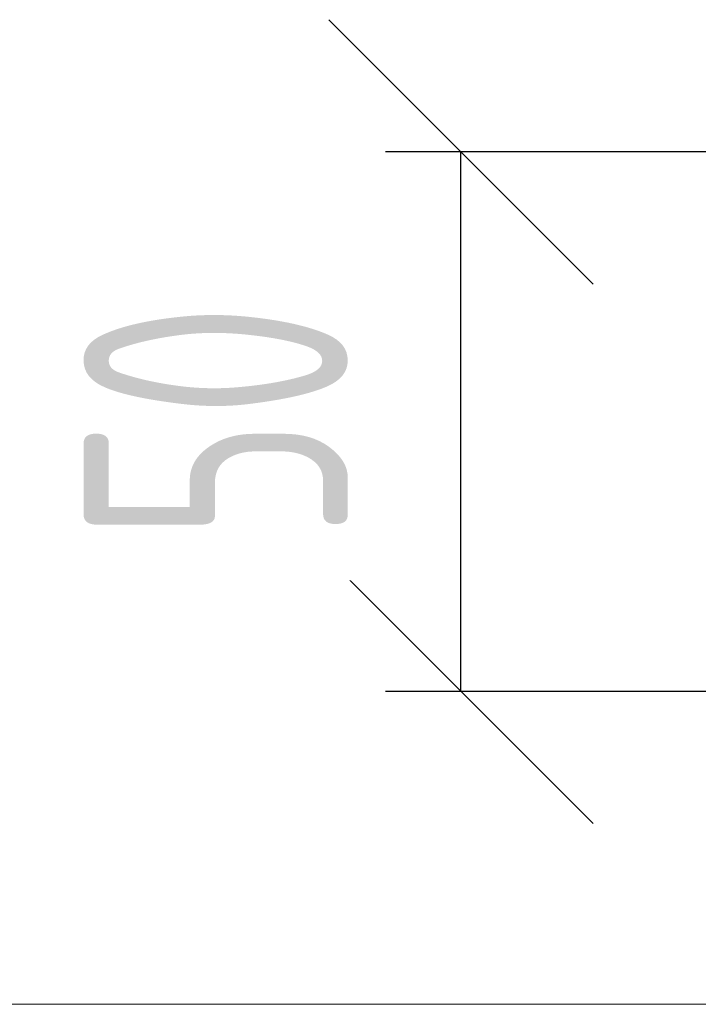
# Model space of a CAD drawing. Header units: millimetres. Extents: x -46 to 5160, y -5105 to -1541.
# Tile 47 of 104: x 3553 to 3616, y -4376 to -4285. Entities that reach past the tile are written whole.
import ezdxf

# ---------------------------------------------------------------- set-up
doc = ezdxf.new("R2010")
doc.units = ezdxf.units.MM
doc.header["$LTSCALE"] = 0.3175
doc.layers.add('1轮廓实线层', color=7, linetype='Continuous', lineweight=18)
doc.layers.add('7标注层', color=4, linetype='Continuous', lineweight=13)
doc.styles.add('PC_TEXTSTYLE', font='ISOCP.SHX', dxfattribs={"width": 0.707, "bigfont": 'GBCBIG.SHX'})
doc.dimstyles.new('GB_LINEAR', dxfattribs={"dimtxt": 3.5, "dimasz": 3.5, "dimexe": 1, "dimexo": 0, "dimgap": 1.5, "dimtad": 1, "dimdsep": 46, "dimtxsty": 'PC_TEXTSTYLE', "dimcen": 0, "dimclrd": 256, "dimclrt": 3, "dimadec": 0, "dimazin": 2, "dimtp": 0.1, "dimtm": 0.1, "dimtfac": 0.71, "dimtdec": 3, "dimtmove": 0, "dimatfit": 3, "dimfxl": 1, "dimtfill": 1, "dimarcsym": 0})

# ---------------------------------------------------------------- blocks, each defined once
blk = doc.blocks.new('_Oblique')
at = {"color": 0, "lineweight": -2}
blk.add_line((-0.5, -0.5), (0.5, 0.5), dxfattribs=at)
blk = doc.blocks.new('*D59')
at = {"layer": '7标注层', "color": 0, "lineweight": -2, "transparency": 16777216}
for p, q in [((3649.509, -4297.07), (3586.509, -4297.07)), ((3649.509, -4347.07), (3586.509, -4347.07))]:
    blk.add_line(p, q, dxfattribs=at)
at = {"layer": '7标注层', "lineweight": -2, "transparency": 16777216}
blk.add_line((3593.509, -4347.07), (3593.509, -4297.07), dxfattribs=at)
at = {"layer": 'Defpoints', "color": 0, "transparency": 16777216}
for p in [(3593.509, -4297.07), (3649.509, -4297.07), (3649.509, -4347.07)]:
    blk.add_point(p, dxfattribs=at)
at = {"layer": '7标注层', "lineweight": -2, "transparency": 16777216, "xscale": 24.5, "yscale": 24.5, "zscale": 24.5}
for p, rotation in [((3593.509, -4297.07), 90), ((3593.509, -4347.07), 270)]:
    blk.add_blockref('_Oblique', p, dxfattribs=dict(at, rotation=rotation))
at = {"layer": '7标注层', "color": 3, "transparency": 16777216, "insert": (3570.759, -4322.07), "char_height": 24.5, "attachment_point": 5, "rotation": 90, "style": 'PC_TEXTSTYLE', "bg_fill": 3, "box_fill_scale": 1.1, "bg_fill_color": 257, "bg_fill_transparency": 0}
blk.add_mtext('50', dxfattribs=at)

msp = doc.modelspace()

# ---------------------------------------------------------------- linework, layer by layer
at = {"layer": '1轮廓实线层'}
msp.add_line((3653.03147, -4376.0698), (3532.83437, -4376.0698), dxfattribs=at)

# ---------------------------------------------------------------- dimensions: what is measured, and where the dimension line sits
at = {"layer": '7标注层'}
dim = msp.add_linear_dim(base=(3593.50922, -4297.0698), p1=(3649.50922, -4347.0698), p2=(3649.50922, -4297.0698), angle=90, dimstyle='GB_LINEAR', override={"dimscale": 7, "dimgap": 1.5, "dimtad": 1, "dimjust": 0, "dimdec": 2, "dimlfac": 1, "dimpost": '<>', "dimblk1": 'Oblique', "dimblk2": 'Oblique', "dimsah": 1, "dimse1": 0, "dimse2": 0, "dimsd1": 0, "dimsd2": 0, "dimclrd": 256, "dimclre": 0, "dimtofl": 1}, dxfattribs=at)
dim.commit()
dim.dimension.update_dxf_attribs({"geometry": '*D59', "text_midpoint": (3570.75922, -4322.0698)})

doc.saveas('drawing.dxf')
